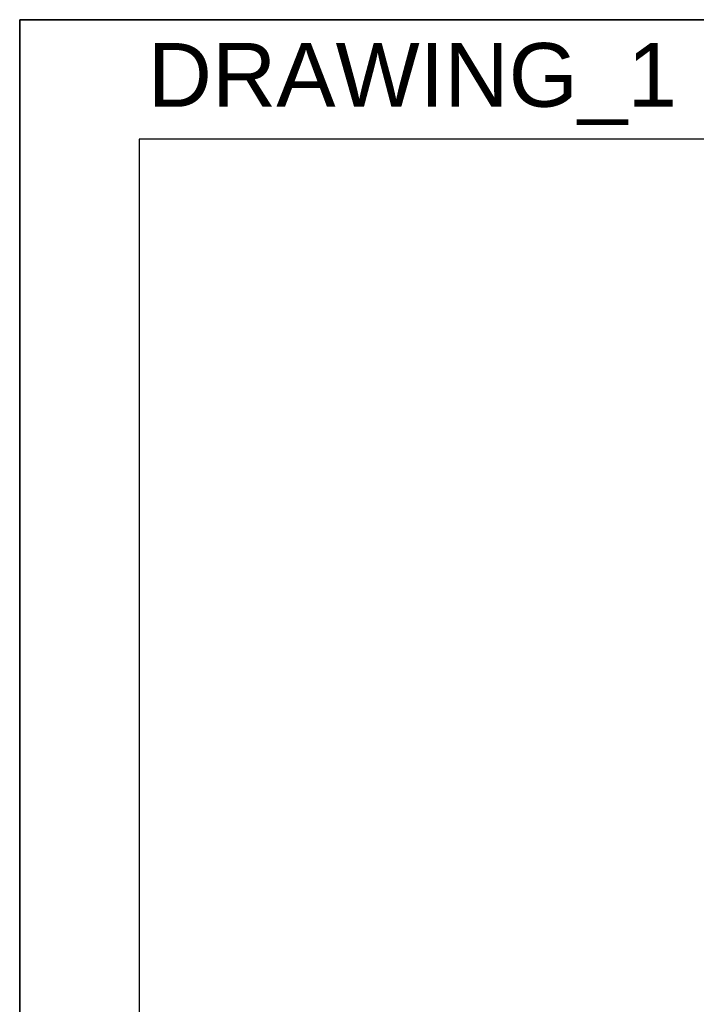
# Model space of a CAD drawing. Header units: millimetres. Extents: x 0 to 1105, y 0 to 772.
# Tile 31 of 50: x 0 to 110, y 611 to 772. Entities that reach past the tile are written whole.
import ezdxf

# ---------------------------------------------------------------- set-up
doc = ezdxf.new("R2010")
doc.units = ezdxf.units.MM
doc.header["$LTSCALE"] = 60.775
doc.layers.get('0').update_dxf_attribs({"linetype": 'CONTINUOUS'})
doc.layers.add('DIM', color=7, linetype='CONTINUOUS')
doc.styles.add('TEXTSTYLE_2', font='arial.ttf')

msp = doc.modelspace()

# ---------------------------------------------------------------- linework, layer by layer
at = {"color": 4, "linetype": 'Continuous'}
for p, q in [((0, 772.2), (0, 0)), ((546, 772.2), (0, 772.2)), ((0, 0), (0, 772.2))]:
    msp.add_line(p, q, dxfattribs=at)
at = {"color": 7, "linetype": 'Continuous'}
for p, q in [((0, 0), (0, 772.2)), ((0, 772.2), (1105, 772.2))]:
    msp.add_line(p, q, dxfattribs=at)
at = {"color": 3, "linetype": 'Continuous'}
for p, q in [((19.5, 752.7), (19.5, 19.5)), ((526.5, 752.7), (19.5, 752.7))]:
    msp.add_line(p, q, dxfattribs=at)

# ---------------------------------------------------------------- texts
at = {"layer": 'DIM', "color": 6, "linetype": 'Continuous', "insert": (64.06, 768.39), "char_height": 10.4, "width": 86.2543, "attachment_point": 2, "line_spacing_factor": 0.6, "style": 'TEXTSTYLE_2'}
msp.add_mtext('DRAWING_1', dxfattribs=at)

doc.saveas('drawing.dxf')
